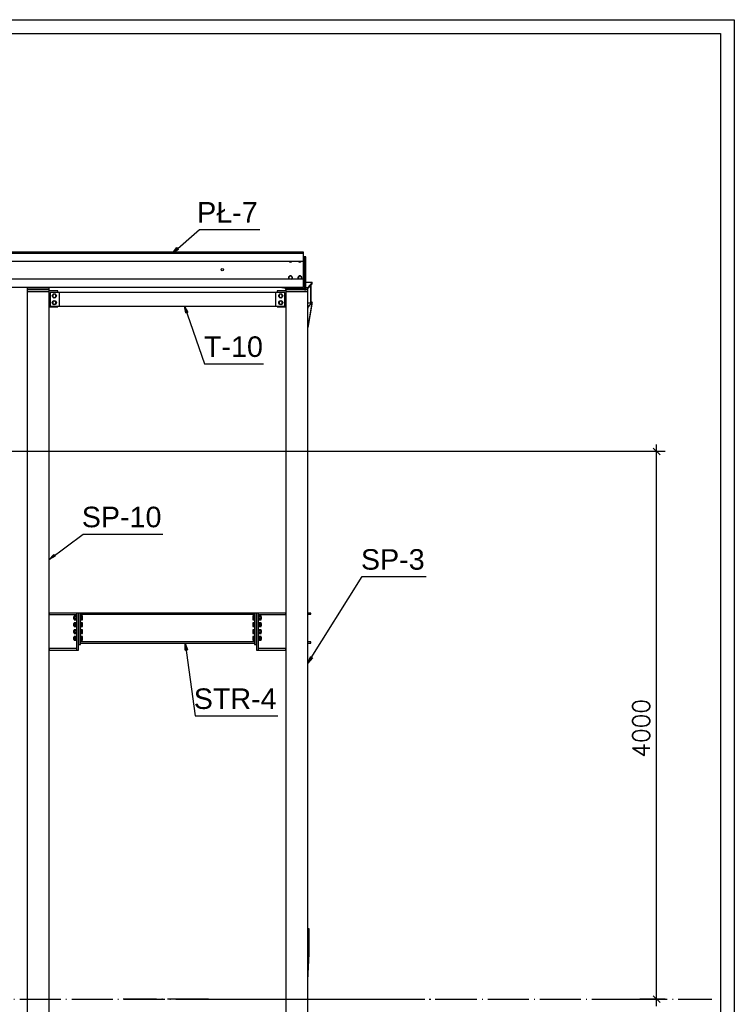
# Paper-space layout 'A0 Advance Steel' of a CAD drawing. Header units: millimetres. Extents: x -21 to 1320, y -7 to 928.
# Tile 9 of 134: x 507 to 611, y 309 to 453. Entities that reach past the tile are written whole.
import ezdxf

# ---------------------------------------------------------------- set-up
doc = ezdxf.new("R2010")
doc.units = ezdxf.units.MM
doc.linetypes.add('ACAD_ISO04W100', pattern=[30, 24, -3, 0, -3])
doc.layers.get('0').update_dxf_attribs({"linetype": 'CONTINUOUS'})
for name, color, linetype in [('AS_Belki', 145, 'CONTINUOUS'), ('AS_Blachy', 30, 'CONTINUOUS'), ('AS_DIM_ON', 7, 'CONTINUOUS'), ('AS_Siatki', 72, 'CONTINUOUS'), ('AS_Sruby', 9, 'CONTINUOUS')]:
    doc.layers.add(name, color=color, linetype=linetype)
doc.styles.add('Arial', font='arial.ttf', dxfattribs={"height": 150})
doc.styles.add('ROMANS', font='romans')

psp = doc.layouts.new('A0 Advance Steel')

# ---------------------------------------------------------------- linework, layer by layer
at = {"color": 0, "linetype": 'ByBlock', "lineweight": -2}
for p, q in [((529.16, 419.11), (529.8, 419.9)), ((530.02, 419.65), (529.16, 419.11)), ((530.02, 419.65), (529.8, 419.9)), ((531.09, 410.36), (530.92, 411.36)), ((530.92, 411.36), (531.4, 410.47)), ((531.09, 410.36), (531.4, 410.47)), ((511.12, 374.36), (511.82, 375.09)), ((512.02, 374.82), (511.12, 374.36)), ((512.02, 374.82), (511.82, 375.09)), ((530.99, 361.12), (531.02, 362.13)), ((530.99, 361.12), (531.32, 361.16)), ((531.02, 362.13), (531.32, 361.16)), ((548.92, 359.21), (549.31, 360.15)), ((549.59, 359.97), (548.92, 359.21)), ((549.59, 359.97), (549.31, 360.15))]:
    psp.add_line(p, q, dxfattribs=at)
at = {"color": 3, "ltscale": 0.25}
for points in [[(4.62, 249.6), (4.62, 453.2), (611.22, 453.2), (611.22, 249.6), (4.62, 249.6)], [(6.62, 251.6), (6.62, 451.2), (609.22, 451.2), (609.22, 251.6), (6.62, 251.6)]]:
    psp.add_lwpolyline(points, dxfattribs=at)
at = {"color": 7}
for points in [[(529.16, 419.11), (533.07, 422.56), (541.92, 422.56)], [(530.92, 411.36), (533.84, 402.94), (542.46, 402.94)], [(511.12, 374.36), (516.08, 378.06), (527.72, 378.06)], [(548.92, 359.21), (556.86, 371.86), (566.18, 371.86)], [(531.02, 362.13), (532.44, 351.52), (544.54, 351.52)]]:
    psp.add_lwpolyline(points, dxfattribs=at)
at = {"layer": 'AS_Belki', "linetype": 'Continuous', "ltscale": 0.25}
for p, q in [((548.3, 419.26), (504.82, 419.26)), ((504.82, 419.11), (548.3, 419.11)), ((548.3, 419.11), (548.3, 419.26)), ((548.3, 414.11), (548.3, 419.11)), ((504.82, 417.91), (548.3, 417.91)), ((548.3, 415.31), (504.82, 415.31)), ((549.57, 414.8), (548.63, 414.8)), ((549.57, 414.8), (548.94, 414.09)), ((548.94, 413.91), (549.57, 414.62)), ((549.57, 414.62), (549.57, 414.8)), ((504.82, 414.11), (548.3, 414.11)), ((507.92, 414.11), (507.92, 414.09)), ((507.92, 414.09), (511.12, 414.09)), ((507.92, 414.09), (507.92, 414.05)), ((507.92, 413.5), (507.92, 413.49)), ((511.12, 413.49), (507.92, 413.49)), ((507.92, 413.49), (507.92, 304.93)), ((511.12, 414.09), (511.12, 414.11)), ((511.12, 414.05), (511.12, 414.09)), ((511.12, 413.49), (511.12, 413.5)), ((511.12, 304.93), (511.12, 413.49)), ((544.26, 413.36), (512.58, 413.36)), ((512.58, 413.36), (512.58, 411.36)), ((544.26, 411.36), (544.26, 413.36)), ((545.72, 413.5), (545.72, 413.49)), ((548.92, 413.49), (545.72, 413.49)), ((545.72, 413.49), (545.72, 304.93)), ((545.75, 414.11), (545.73, 414.09)), ((545.73, 414.09), (545.82, 414.09)), ((545.73, 414.09), (545.73, 414.05)), ((548.63, 414.09), (548.94, 414.09)), ((548.92, 413.91), (548.94, 413.91)), ((548.92, 413.49), (548.92, 413.5)), ((548.92, 304.93), (548.92, 413.49)), ((548.94, 414.09), (548.94, 413.91)), ((512.58, 411.36), (544.26, 411.36)), ((549.56, 411.93), (548.92, 411.22)), ((549.56, 411.93), (549.37, 411.93)), ((549.48, 411.67), (549.55, 411.75)), ((549.55, 411.75), (549.56, 411.93)), ((545.72, 411.23), (545.71, 411.22)), ((545.71, 411.22), (545.72, 411.22)), ((545.71, 411.22), (545.71, 411.04)), ((545.71, 411.04), (545.72, 411.04)), ((548.92, 411.22), (548.92, 411.22)), ((548.92, 411.22), (548.92, 411.04)), ((515.12, 366.53), (511.12, 366.53)), ((511.12, 366.53), (511.12, 366.33)), ((511.12, 366.33), (515.12, 366.33)), ((541.12, 366.53), (515.72, 366.53)), ((515.72, 366.35), (541.12, 366.35)), ((545.72, 366.53), (541.72, 366.53)), ((541.72, 366.33), (545.72, 366.33)), ((545.7, 366.33), (545.7, 366.53)), ((549.34, 366.53), (548.92, 366.53)), ((548.92, 366.35), (549.34, 366.35)), ((549.34, 366.35), (549.34, 366.53)), ((515.12, 361.34), (511.12, 361.34)), ((511.12, 361.34), (511.12, 361.13)), ((511.12, 361.13), (515.12, 361.13)), ((541.12, 362.32), (515.72, 362.32)), ((515.72, 362.13), (541.12, 362.13)), ((545.72, 361.34), (541.72, 361.34)), ((541.72, 361.13), (545.72, 361.13)), ((545.7, 361.13), (545.7, 361.34)), ((549.34, 362.32), (548.92, 362.32)), ((548.92, 362.13), (549.34, 362.13)), ((549.34, 362.13), (549.34, 362.32)), ((548.92, 316.6), (549.09, 320.4)), ((549.03, 320.39), (548.92, 320.38)), ((549.09, 320.4), (549.03, 320.39)), ((549.09, 316.78), (549.09, 320.4)), ((548.92, 312.88), (549.09, 316.78))]:
    psp.add_line(p, q, dxfattribs=at)
at = {"layer": 'AS_Belki', "linetype": 'Continuous', "ltscale": 0.25, "extrusion": (3.6076e-11, -0.090144, 0.995929)}
psp.add_circle((536.42, 415, -37.56), 0.16, dxfattribs=at)
at = {"layer": 'AS_Blachy', "linetype": 'Continuous', "ltscale": 0.25}
for p, q in [((548.62, 418.58), (548.3, 418.58)), ((548.63, 418.54), (548.43, 418.54)), ((548.43, 418.54), (548.43, 418.49)), ((548.62, 418.54), (548.62, 418.58)), ((548.63, 418.49), (548.63, 418.54)), ((548.63, 418.49), (548.43, 418.49)), ((548.43, 418.49), (548.43, 415.4)), ((548.63, 415.4), (548.63, 418.49)), ((548.63, 415.4), (548.43, 415.4)), ((548.43, 415.4), (548.43, 413.8)), ((548.63, 413.8), (548.63, 415.4)), ((549.36, 414.38), (549.36, 411.83)), ((549.37, 411.85), (549.37, 414.4)), ((511.12, 414.05), (507.92, 414.05)), ((507.92, 414.05), (507.92, 413.8)), ((511.12, 413.8), (507.92, 413.8)), ((507.92, 413.8), (507.92, 413.5)), ((507.92, 413.5), (511.12, 413.5)), ((511.12, 413.8), (511.12, 414.05)), ((511.12, 413.5), (511.12, 413.8)), ((512.38, 413.6), (511.12, 413.6)), ((512.58, 413.36), (511.28, 413.36)), ((511.28, 413.36), (511.28, 411.36)), ((512.38, 413.36), (512.38, 413.6)), ((545.56, 413.36), (544.26, 413.36)), ((545.72, 413.6), (544.46, 413.6)), ((544.46, 413.6), (544.46, 413.36)), ((544.83, 414.11), (545.71, 413.98)), ((545.56, 411.36), (545.56, 413.36)), ((545.72, 413.8), (545.71, 414.05)), ((545.82, 414.05), (545.71, 414.05)), ((545.71, 414.05), (545.71, 413.75)), ((545.71, 413.75), (545.72, 413.5)), ((548.92, 413.8), (545.72, 413.8)), ((545.72, 413.8), (545.72, 413.5)), ((545.72, 413.5), (548.92, 413.5)), ((545.82, 414.11), (545.82, 413.96)), ((545.82, 413.96), (548.43, 413.96)), ((548.43, 413.8), (548.63, 413.8)), ((548.91, 414.05), (548.63, 414.05)), ((548.92, 413.8), (548.91, 414.05)), ((548.92, 413.99), (548.92, 413.99)), ((548.92, 408.04), (548.92, 413.99)), ((548.92, 413.5), (548.92, 413.8)), ((511.28, 411.36), (512.58, 411.36)), ((512.38, 411.28), (512.38, 411.36)), ((544.26, 411.36), (545.56, 411.36)), ((544.46, 411.36), (544.46, 411.28)), ((548.92, 411.84), (549.36, 411.83)), ((549.52, 411.67), (548.92, 408.25)), ((548.92, 408.07), (549.52, 411.49)), ((549.36, 411.83), (549.37, 411.85)), ((549.52, 411.49), (549.52, 411.67)), ((511.12, 411.28), (512.38, 411.28)), ((544.46, 411.28), (545.72, 411.28)), ((548.92, 408.07), (548.92, 408.25)), ((515.42, 366.53), (515.12, 366.53)), ((515.12, 366.53), (515.12, 361.13)), ((515.42, 361.13), (515.42, 366.53)), ((515.72, 366.53), (515.42, 366.53)), ((515.42, 366.53), (515.42, 361.93)), ((515.72, 361.93), (515.72, 366.53)), ((541.42, 366.53), (541.12, 366.53)), ((541.12, 366.53), (541.12, 361.93)), ((541.72, 366.53), (541.42, 366.53)), ((541.42, 366.53), (541.42, 361.13)), ((541.42, 361.93), (541.42, 366.53)), ((541.72, 361.13), (541.72, 366.53)), ((515.12, 361.13), (515.42, 361.13)), ((515.42, 361.93), (515.72, 361.93)), ((541.12, 361.93), (541.42, 361.93)), ((541.42, 361.13), (541.72, 361.13))]:
    psp.add_line(p, q, dxfattribs=at)
at = {"layer": 'AS_DIM_ON', "color": 8}
for p, q in [((601.12, 390.13), (300.92, 390.13)), ((599.87, 309.13), (599.87, 391.13)), ((601.12, 310.13), (597.42, 310.13))]:
    psp.add_line(p, q, dxfattribs=at)
at = {"layer": 'AS_DIM_ON', "color": 8, "linetype": 'ByBlock', "lineweight": -2}
for p, q in [((600.37, 389.63), (599.37, 390.63)), ((599.37, 310.63), (600.37, 309.63))]:
    psp.add_line(p, q, dxfattribs=at)
at = {"layer": 'AS_Siatki', "color": 20, "linetype": 'ACAD_ISO04W100', "ltscale": 0.25}
for p, q in [((20.42, 310.13), (595.42, 310.13)), ((509.52, 310.13), (509.52, 310.13)), ((534.42, 310.13), (521.92, 310.13)), ((534.42, 310.13), (559.91, 310.13)), ((534.42, 310.13), (534.42, 310.13)), ((559.91, 310.13), (559.91, 310.13)), ((559.91, 310.13), (572.41, 310.13)), ((595.42, 310.13), (595.42, 310.13)), ((595.42, 310.13), (607.92, 310.13))]:
    psp.add_line(p, q, dxfattribs=at)
at = {"layer": 'AS_Sruby', "linetype": 'Continuous', "ltscale": 0.25}
for p, q in [((546.2, 417.91), (546.38, 417.81)), ((546.38, 417.81), (546.56, 417.91)), ((547.58, 417.91), (547.76, 417.81)), ((547.76, 417.81), (547.94, 417.91)), ((546.38, 415.75), (546.15, 415.62)), ((546.61, 415.62), (546.38, 415.75)), ((547.76, 415.75), (547.53, 415.62)), ((547.99, 415.62), (547.76, 415.75)), ((546.15, 415.62), (546.15, 415.35)), ((546.15, 415.35), (546.21, 415.31)), ((546.55, 415.31), (546.61, 415.35)), ((546.61, 415.35), (546.61, 415.62)), ((547.53, 415.62), (547.53, 415.35)), ((547.53, 415.35), (547.59, 415.31)), ((547.93, 415.31), (547.99, 415.35)), ((547.99, 415.35), (547.99, 415.62)), ((511.88, 413.13), (511.65, 412.99)), ((511.65, 412.99), (511.65, 412.73)), ((512.11, 412.99), (511.88, 413.13)), ((512.11, 412.73), (512.11, 412.99)), ((544.96, 413.13), (544.73, 412.99)), ((544.73, 412.99), (544.73, 412.73)), ((545.19, 412.99), (544.96, 413.13)), ((545.19, 412.73), (545.19, 412.99)), ((511.65, 412.73), (511.88, 412.59)), ((511.88, 412.13), (511.65, 411.99)), ((511.65, 411.99), (511.65, 411.73)), ((511.65, 411.73), (511.88, 411.59)), ((511.88, 412.59), (512.11, 412.73)), ((512.11, 411.99), (511.88, 412.13)), ((511.88, 411.59), (512.11, 411.73)), ((512.11, 411.73), (512.11, 411.99)), ((544.73, 412.73), (544.96, 412.59)), ((544.96, 412.13), (544.73, 411.99)), ((544.73, 411.99), (544.73, 411.73)), ((544.73, 411.73), (544.96, 411.59)), ((544.96, 412.59), (545.19, 412.73)), ((545.19, 411.99), (544.96, 412.13)), ((544.96, 411.59), (545.19, 411.73)), ((545.19, 411.73), (545.19, 411.99)), ((514.77, 365.99), (514.68, 365.99)), ((514.68, 365.99), (514.68, 365.98)), ((514.68, 365.98), (514.68, 365.94)), ((514.68, 365.94), (514.68, 365.89)), ((514.68, 365.89), (514.68, 365.83)), ((514.68, 365.83), (514.68, 365.77)), ((514.68, 365.77), (514.68, 365.72)), ((514.68, 365.72), (514.68, 365.68)), ((514.68, 365.68), (514.68, 365.67)), ((514.68, 365.67), (514.77, 365.67)), ((515.06, 366.1), (514.77, 366.1)), ((514.77, 366.1), (514.77, 365.97)), ((514.77, 365.97), (515.06, 365.97)), ((514.77, 365.97), (514.77, 365.7)), ((515.06, 365.7), (514.77, 365.7)), ((514.77, 365.7), (514.77, 365.56)), ((514.77, 365.56), (515.06, 365.56)), ((515.12, 366.13), (515.06, 366.13)), ((515.06, 366.13), (515.06, 366.11)), ((515.06, 366.13), (515.06, 366.13)), ((515.06, 366.11), (515.06, 366.08)), ((515.06, 366.08), (515.06, 366.04)), ((515.06, 366.04), (515.06, 366)), ((515.06, 366), (515.06, 365.95)), ((515.06, 365.95), (515.06, 365.89)), ((515.06, 365.89), (515.06, 365.83)), ((515.06, 365.83), (515.06, 365.77)), ((515.06, 365.77), (515.06, 365.72)), ((515.06, 365.72), (515.06, 365.66)), ((515.06, 365.66), (515.06, 365.62)), ((515.06, 365.62), (515.06, 365.58)), ((515.06, 365.58), (515.06, 365.55)), ((515.06, 365.55), (515.06, 365.54)), ((515.06, 365.54), (515.06, 365.53)), ((515.06, 365.53), (515.12, 365.53)), ((515.42, 365.99), (515.42, 365.99)), ((515.42, 365.67), (515.42, 365.67)), ((515.78, 366.13), (515.72, 366.13)), ((515.72, 365.53), (515.78, 365.53)), ((515.78, 366.11), (515.78, 366.13)), ((515.78, 366.13), (515.78, 366.13)), ((515.78, 366.08), (515.78, 366.11)), ((515.98, 366.1), (515.78, 366.1)), ((515.78, 366.04), (515.78, 366.08)), ((515.78, 366), (515.78, 366.04)), ((515.78, 365.95), (515.78, 366)), ((515.78, 365.97), (515.98, 365.97)), ((515.78, 365.89), (515.78, 365.95)), ((515.78, 365.83), (515.78, 365.89)), ((515.78, 365.77), (515.78, 365.83)), ((515.78, 365.72), (515.78, 365.77)), ((515.78, 365.66), (515.78, 365.72)), ((515.98, 365.7), (515.78, 365.7)), ((515.78, 365.62), (515.78, 365.66)), ((515.78, 365.58), (515.78, 365.62)), ((515.78, 365.55), (515.78, 365.58)), ((515.78, 365.56), (515.98, 365.56)), ((515.78, 365.54), (515.78, 365.55)), ((515.78, 365.53), (515.78, 365.54)), ((515.98, 365.97), (515.98, 366.1)), ((515.98, 365.7), (515.98, 365.97)), ((515.98, 365.56), (515.98, 365.7)), ((541.06, 366.1), (540.86, 366.1)), ((540.86, 366.1), (540.86, 365.97)), ((540.86, 365.97), (541.06, 365.97)), ((540.86, 365.97), (540.86, 365.7)), ((541.06, 365.7), (540.86, 365.7)), ((540.86, 365.7), (540.86, 365.56)), ((540.86, 365.56), (541.06, 365.56)), ((541.12, 366.13), (541.06, 366.13)), ((541.06, 366.13), (541.06, 366.11)), ((541.06, 366.13), (541.06, 366.13)), ((541.06, 366.11), (541.06, 366.08)), ((541.06, 366.08), (541.06, 366.04)), ((541.06, 366.04), (541.06, 366)), ((541.06, 366), (541.06, 365.95)), ((541.06, 365.95), (541.06, 365.89)), ((541.06, 365.89), (541.06, 365.83)), ((541.06, 365.83), (541.06, 365.77)), ((541.06, 365.77), (541.06, 365.72)), ((541.06, 365.72), (541.06, 365.66)), ((541.06, 365.66), (541.06, 365.62)), ((541.06, 365.62), (541.06, 365.58)), ((541.06, 365.58), (541.06, 365.55)), ((541.06, 365.55), (541.06, 365.54)), ((541.06, 365.54), (541.06, 365.53)), ((541.06, 365.53), (541.12, 365.53)), ((541.42, 365.99), (541.42, 365.99)), ((541.42, 365.67), (541.42, 365.67)), ((541.78, 366.13), (541.72, 366.13)), ((541.72, 365.53), (541.78, 365.53)), ((541.78, 366.11), (541.78, 366.13)), ((541.78, 366.13), (541.78, 366.13)), ((541.78, 366.08), (541.78, 366.11)), ((542.08, 366.1), (541.78, 366.1)), ((541.78, 366.04), (541.78, 366.08)), ((541.78, 366), (541.78, 366.04)), ((541.78, 365.95), (541.78, 366)), ((541.78, 365.97), (542.08, 365.97)), ((541.78, 365.89), (541.78, 365.95)), ((541.78, 365.83), (541.78, 365.89)), ((541.78, 365.77), (541.78, 365.83)), ((541.78, 365.72), (541.78, 365.77)), ((541.78, 365.66), (541.78, 365.72)), ((542.08, 365.7), (541.78, 365.7)), ((541.78, 365.62), (541.78, 365.66)), ((541.78, 365.58), (541.78, 365.62)), ((541.78, 365.55), (541.78, 365.58)), ((541.78, 365.56), (542.08, 365.56)), ((541.78, 365.54), (541.78, 365.55)), ((541.78, 365.53), (541.78, 365.54)), ((542.08, 365.97), (542.08, 366.1)), ((542.16, 365.99), (542.08, 365.99)), ((542.08, 365.7), (542.08, 365.97)), ((542.08, 365.56), (542.08, 365.7)), ((542.08, 365.67), (542.16, 365.67)), ((542.16, 365.98), (542.16, 365.99)), ((542.16, 365.94), (542.16, 365.98)), ((542.16, 365.89), (542.16, 365.94)), ((542.16, 365.83), (542.16, 365.89)), ((542.16, 365.77), (542.16, 365.83)), ((542.16, 365.72), (542.16, 365.77)), ((542.16, 365.68), (542.16, 365.72)), ((542.16, 365.67), (542.16, 365.68)), ((514.77, 364.99), (514.68, 364.99)), ((514.68, 364.99), (514.68, 364.98)), ((514.68, 364.98), (514.68, 364.94)), ((514.68, 364.94), (514.68, 364.89)), ((514.68, 364.89), (514.68, 364.83)), ((514.68, 364.83), (514.68, 364.77)), ((514.68, 364.77), (514.68, 364.72)), ((514.68, 364.72), (514.68, 364.68)), ((514.68, 364.68), (514.68, 364.67)), ((514.68, 364.67), (514.77, 364.67)), ((514.77, 363.99), (514.68, 363.99)), ((514.68, 363.99), (514.68, 363.98)), ((514.68, 363.98), (514.68, 363.94)), ((514.68, 363.94), (514.68, 363.89)), ((514.68, 363.89), (514.68, 363.83)), ((515.06, 365.1), (514.77, 365.1)), ((514.77, 365.1), (514.77, 364.97)), ((514.77, 364.97), (515.06, 364.97)), ((514.77, 364.97), (514.77, 364.7)), ((515.06, 364.7), (514.77, 364.7)), ((514.77, 364.7), (514.77, 364.56)), ((514.77, 364.56), (515.06, 364.56)), ((515.06, 364.1), (514.77, 364.1)), ((514.77, 364.1), (514.77, 363.97)), ((514.77, 363.97), (515.06, 363.97)), ((514.77, 363.97), (514.77, 363.7)), ((515.12, 365.13), (515.06, 365.13)), ((515.06, 365.13), (515.06, 365.11)), ((515.06, 365.13), (515.06, 365.13)), ((515.06, 365.11), (515.06, 365.08)), ((515.06, 365.08), (515.06, 365.04)), ((515.06, 365.04), (515.06, 365)), ((515.06, 365), (515.06, 364.95)), ((515.06, 364.95), (515.06, 364.89)), ((515.06, 364.89), (515.06, 364.83)), ((515.06, 364.83), (515.06, 364.77)), ((515.06, 364.77), (515.06, 364.72)), ((515.06, 364.72), (515.06, 364.66)), ((515.06, 364.66), (515.06, 364.62)), ((515.06, 364.62), (515.06, 364.58)), ((515.06, 364.58), (515.06, 364.55)), ((515.06, 364.55), (515.06, 364.54)), ((515.06, 364.54), (515.06, 364.53)), ((515.06, 364.53), (515.12, 364.53)), ((515.12, 364.13), (515.06, 364.13)), ((515.06, 364.13), (515.06, 364.11)), ((515.06, 364.13), (515.06, 364.13)), ((515.06, 364.11), (515.06, 364.08)), ((515.06, 364.08), (515.06, 364.04)), ((515.06, 364.04), (515.06, 364)), ((515.06, 364), (515.06, 363.95)), ((515.06, 363.95), (515.06, 363.89)), ((515.06, 363.89), (515.06, 363.83)), ((515.42, 364.99), (515.42, 364.99)), ((515.42, 364.67), (515.42, 364.67)), ((515.42, 363.99), (515.42, 363.99)), ((515.78, 365.13), (515.72, 365.13)), ((515.72, 364.53), (515.78, 364.53)), ((515.78, 364.13), (515.72, 364.13)), ((515.78, 365.11), (515.78, 365.13)), ((515.78, 365.13), (515.78, 365.13)), ((515.78, 365.08), (515.78, 365.11)), ((515.98, 365.1), (515.78, 365.1)), ((515.78, 365.04), (515.78, 365.08)), ((515.78, 365), (515.78, 365.04)), ((515.78, 364.95), (515.78, 365)), ((515.78, 364.97), (515.98, 364.97)), ((515.78, 364.89), (515.78, 364.95)), ((515.78, 364.83), (515.78, 364.89)), ((515.78, 364.77), (515.78, 364.83)), ((515.78, 364.72), (515.78, 364.77)), ((515.78, 364.66), (515.78, 364.72)), ((515.98, 364.7), (515.78, 364.7)), ((515.78, 364.62), (515.78, 364.66)), ((515.78, 364.58), (515.78, 364.62)), ((515.78, 364.55), (515.78, 364.58)), ((515.78, 364.56), (515.98, 364.56)), ((515.78, 364.54), (515.78, 364.55)), ((515.78, 364.53), (515.78, 364.54)), ((515.78, 364.11), (515.78, 364.13)), ((515.78, 364.13), (515.78, 364.13)), ((515.78, 364.08), (515.78, 364.11)), ((515.98, 364.1), (515.78, 364.1)), ((515.78, 364.04), (515.78, 364.08)), ((515.78, 364), (515.78, 364.04)), ((515.78, 363.95), (515.78, 364)), ((515.78, 363.97), (515.98, 363.97)), ((515.78, 363.89), (515.78, 363.95)), ((515.78, 363.83), (515.78, 363.89)), ((515.98, 364.97), (515.98, 365.1)), ((515.98, 364.7), (515.98, 364.97)), ((515.98, 364.56), (515.98, 364.7)), ((515.98, 363.97), (515.98, 364.1)), ((515.98, 363.7), (515.98, 363.97)), ((541.06, 365.1), (540.86, 365.1)), ((540.86, 365.1), (540.86, 364.97)), ((540.86, 364.97), (541.06, 364.97)), ((540.86, 364.97), (540.86, 364.7)), ((541.06, 364.7), (540.86, 364.7)), ((540.86, 364.7), (540.86, 364.56)), ((540.86, 364.56), (541.06, 364.56)), ((541.06, 364.1), (540.86, 364.1)), ((540.86, 364.1), (540.86, 363.97)), ((540.86, 363.97), (541.06, 363.97)), ((540.86, 363.97), (540.86, 363.7)), ((541.12, 365.13), (541.06, 365.13)), ((541.06, 365.13), (541.06, 365.11)), ((541.06, 365.13), (541.06, 365.13)), ((541.06, 365.11), (541.06, 365.08)), ((541.06, 365.08), (541.06, 365.04)), ((541.06, 365.04), (541.06, 365)), ((541.06, 365), (541.06, 364.95)), ((541.06, 364.95), (541.06, 364.89)), ((541.06, 364.89), (541.06, 364.83)), ((541.06, 364.83), (541.06, 364.77)), ((541.06, 364.77), (541.06, 364.72)), ((541.06, 364.72), (541.06, 364.66)), ((541.06, 364.66), (541.06, 364.62)), ((541.06, 364.62), (541.06, 364.58)), ((541.06, 364.58), (541.06, 364.55)), ((541.06, 364.55), (541.06, 364.54)), ((541.06, 364.54), (541.06, 364.53)), ((541.06, 364.53), (541.12, 364.53)), ((541.12, 364.13), (541.06, 364.13)), ((541.06, 364.13), (541.06, 364.11)), ((541.06, 364.13), (541.06, 364.13)), ((541.06, 364.11), (541.06, 364.08)), ((541.06, 364.08), (541.06, 364.04)), ((541.06, 364.04), (541.06, 364)), ((541.06, 364), (541.06, 363.95)), ((541.06, 363.95), (541.06, 363.89)), ((541.06, 363.89), (541.06, 363.83)), ((541.42, 364.99), (541.42, 364.99)), ((541.42, 364.67), (541.42, 364.67)), ((541.42, 363.99), (541.42, 363.99)), ((541.78, 365.13), (541.72, 365.13)), ((541.72, 364.53), (541.78, 364.53)), ((541.78, 364.13), (541.72, 364.13)), ((541.78, 365.11), (541.78, 365.13)), ((541.78, 365.13), (541.78, 365.13)), ((541.78, 365.08), (541.78, 365.11)), ((542.08, 365.1), (541.78, 365.1)), ((541.78, 365.04), (541.78, 365.08)), ((541.78, 365), (541.78, 365.04)), ((541.78, 364.95), (541.78, 365)), ((541.78, 364.97), (542.08, 364.97)), ((541.78, 364.89), (541.78, 364.95)), ((541.78, 364.83), (541.78, 364.89)), ((541.78, 364.77), (541.78, 364.83)), ((541.78, 364.72), (541.78, 364.77)), ((541.78, 364.66), (541.78, 364.72)), ((542.08, 364.7), (541.78, 364.7)), ((541.78, 364.62), (541.78, 364.66)), ((541.78, 364.58), (541.78, 364.62)), ((541.78, 364.55), (541.78, 364.58)), ((541.78, 364.56), (542.08, 364.56)), ((541.78, 364.54), (541.78, 364.55)), ((541.78, 364.53), (541.78, 364.54)), ((541.78, 364.11), (541.78, 364.13)), ((541.78, 364.13), (541.78, 364.13)), ((541.78, 364.08), (541.78, 364.11)), ((542.08, 364.1), (541.78, 364.1)), ((541.78, 364.04), (541.78, 364.08)), ((541.78, 364), (541.78, 364.04)), ((541.78, 363.95), (541.78, 364)), ((541.78, 363.97), (542.08, 363.97)), ((541.78, 363.89), (541.78, 363.95)), ((541.78, 363.83), (541.78, 363.89)), ((542.08, 364.97), (542.08, 365.1)), ((542.16, 364.99), (542.08, 364.99)), ((542.08, 364.7), (542.08, 364.97)), ((542.08, 364.56), (542.08, 364.7)), ((542.08, 364.67), (542.16, 364.67)), ((542.08, 363.97), (542.08, 364.1)), ((542.16, 363.99), (542.08, 363.99)), ((542.08, 363.7), (542.08, 363.97)), ((542.16, 364.98), (542.16, 364.99)), ((542.16, 364.94), (542.16, 364.98)), ((542.16, 364.89), (542.16, 364.94)), ((542.16, 364.83), (542.16, 364.89)), ((542.16, 364.77), (542.16, 364.83)), ((542.16, 364.72), (542.16, 364.77)), ((542.16, 364.68), (542.16, 364.72)), ((542.16, 364.67), (542.16, 364.68)), ((542.16, 363.98), (542.16, 363.99)), ((542.16, 363.94), (542.16, 363.98)), ((542.16, 363.89), (542.16, 363.94)), ((542.16, 363.83), (542.16, 363.89)), ((514.68, 363.83), (514.68, 363.77)), ((514.68, 363.77), (514.68, 363.72)), ((514.68, 363.72), (514.68, 363.68)), ((514.68, 363.68), (514.68, 363.67)), ((514.68, 363.67), (514.77, 363.67)), ((514.77, 362.99), (514.68, 362.99)), ((514.68, 362.99), (514.68, 362.98)), ((514.68, 362.98), (514.68, 362.94)), ((514.68, 362.94), (514.68, 362.89)), ((514.68, 362.89), (514.68, 362.83)), ((514.68, 362.83), (514.68, 362.77)), ((514.68, 362.77), (514.68, 362.72)), ((514.68, 362.72), (514.68, 362.68)), ((514.68, 362.68), (514.68, 362.67)), ((514.68, 362.67), (514.77, 362.67)), ((515.06, 363.7), (514.77, 363.7)), ((514.77, 363.7), (514.77, 363.56)), ((514.77, 363.56), (515.06, 363.56)), ((515.06, 363.1), (514.77, 363.1)), ((514.77, 363.1), (514.77, 362.97)), ((514.77, 362.97), (515.06, 362.97)), ((514.77, 362.97), (514.77, 362.7)), ((515.06, 362.7), (514.77, 362.7)), ((514.77, 362.7), (514.77, 362.56)), ((514.77, 362.56), (515.06, 362.56)), ((515.06, 363.83), (515.06, 363.77)), ((515.06, 363.77), (515.06, 363.72)), ((515.06, 363.72), (515.06, 363.66)), ((515.06, 363.66), (515.06, 363.62)), ((515.06, 363.62), (515.06, 363.58)), ((515.06, 363.58), (515.06, 363.55)), ((515.06, 363.55), (515.06, 363.54)), ((515.06, 363.54), (515.06, 363.53)), ((515.06, 363.53), (515.12, 363.53)), ((515.12, 363.13), (515.06, 363.13)), ((515.06, 363.13), (515.06, 363.11)), ((515.06, 363.13), (515.06, 363.13)), ((515.06, 363.11), (515.06, 363.08)), ((515.06, 363.08), (515.06, 363.04)), ((515.06, 363.04), (515.06, 363)), ((515.06, 363), (515.06, 362.95)), ((515.06, 362.95), (515.06, 362.89)), ((515.06, 362.89), (515.06, 362.83)), ((515.06, 362.83), (515.06, 362.77)), ((515.06, 362.77), (515.06, 362.72)), ((515.06, 362.72), (515.06, 362.66)), ((515.06, 362.66), (515.06, 362.62)), ((515.06, 362.62), (515.06, 362.58)), ((515.06, 362.58), (515.06, 362.55)), ((515.06, 362.55), (515.06, 362.54)), ((515.06, 362.54), (515.06, 362.53)), ((515.06, 362.53), (515.12, 362.53)), ((515.42, 363.67), (515.42, 363.67)), ((515.42, 362.99), (515.42, 362.99)), ((515.42, 362.67), (515.42, 362.67)), ((515.72, 363.53), (515.78, 363.53)), ((515.78, 363.13), (515.72, 363.13)), ((515.72, 362.53), (515.78, 362.53)), ((515.78, 363.77), (515.78, 363.83)), ((515.78, 363.72), (515.78, 363.77)), ((515.78, 363.66), (515.78, 363.72)), ((515.98, 363.7), (515.78, 363.7)), ((515.78, 363.62), (515.78, 363.66)), ((515.78, 363.58), (515.78, 363.62)), ((515.78, 363.55), (515.78, 363.58)), ((515.78, 363.56), (515.98, 363.56)), ((515.78, 363.54), (515.78, 363.55)), ((515.78, 363.53), (515.78, 363.54)), ((515.78, 363.11), (515.78, 363.13)), ((515.78, 363.13), (515.78, 363.13)), ((515.78, 363.08), (515.78, 363.11)), ((515.98, 363.1), (515.78, 363.1)), ((515.78, 363.04), (515.78, 363.08)), ((515.78, 363), (515.78, 363.04)), ((515.78, 362.95), (515.78, 363)), ((515.78, 362.97), (515.98, 362.97)), ((515.78, 362.89), (515.78, 362.95)), ((515.78, 362.83), (515.78, 362.89)), ((515.78, 362.77), (515.78, 362.83)), ((515.78, 362.72), (515.78, 362.77)), ((515.78, 362.66), (515.78, 362.72)), ((515.98, 362.7), (515.78, 362.7)), ((515.78, 362.62), (515.78, 362.66)), ((515.78, 362.58), (515.78, 362.62)), ((515.78, 362.55), (515.78, 362.58)), ((515.78, 362.56), (515.98, 362.56)), ((515.78, 362.54), (515.78, 362.55)), ((515.78, 362.53), (515.78, 362.54)), ((515.98, 363.56), (515.98, 363.7)), ((515.98, 362.97), (515.98, 363.1)), ((515.98, 362.7), (515.98, 362.97)), ((515.98, 362.56), (515.98, 362.7)), ((541.06, 363.7), (540.86, 363.7)), ((540.86, 363.7), (540.86, 363.56)), ((540.86, 363.56), (541.06, 363.56)), ((541.06, 363.1), (540.86, 363.1)), ((540.86, 363.1), (540.86, 362.97)), ((540.86, 362.97), (541.06, 362.97)), ((540.86, 362.97), (540.86, 362.7)), ((541.06, 362.7), (540.86, 362.7)), ((540.86, 362.7), (540.86, 362.56)), ((540.86, 362.56), (541.06, 362.56)), ((541.06, 363.83), (541.06, 363.77)), ((541.06, 363.77), (541.06, 363.72)), ((541.06, 363.72), (541.06, 363.66)), ((541.06, 363.66), (541.06, 363.62)), ((541.06, 363.62), (541.06, 363.58)), ((541.06, 363.58), (541.06, 363.55)), ((541.06, 363.55), (541.06, 363.54)), ((541.06, 363.54), (541.06, 363.53)), ((541.06, 363.53), (541.12, 363.53)), ((541.12, 363.13), (541.06, 363.13)), ((541.06, 363.13), (541.06, 363.11)), ((541.06, 363.13), (541.06, 363.13)), ((541.06, 363.11), (541.06, 363.08)), ((541.06, 363.08), (541.06, 363.04)), ((541.06, 363.04), (541.06, 363)), ((541.06, 363), (541.06, 362.95)), ((541.06, 362.95), (541.06, 362.89)), ((541.06, 362.89), (541.06, 362.83)), ((541.06, 362.83), (541.06, 362.77)), ((541.06, 362.77), (541.06, 362.72)), ((541.06, 362.72), (541.06, 362.66)), ((541.06, 362.66), (541.06, 362.62)), ((541.06, 362.62), (541.06, 362.58)), ((541.06, 362.58), (541.06, 362.55)), ((541.06, 362.55), (541.06, 362.54)), ((541.06, 362.54), (541.06, 362.53)), ((541.06, 362.53), (541.12, 362.53)), ((541.42, 363.67), (541.42, 363.67)), ((541.42, 362.99), (541.42, 362.99)), ((541.42, 362.67), (541.42, 362.67)), ((541.72, 363.53), (541.78, 363.53)), ((541.78, 363.13), (541.72, 363.13)), ((541.72, 362.53), (541.78, 362.53)), ((541.78, 363.77), (541.78, 363.83)), ((541.78, 363.72), (541.78, 363.77)), ((541.78, 363.66), (541.78, 363.72)), ((542.08, 363.7), (541.78, 363.7)), ((541.78, 363.62), (541.78, 363.66)), ((541.78, 363.58), (541.78, 363.62)), ((541.78, 363.55), (541.78, 363.58)), ((541.78, 363.56), (542.08, 363.56)), ((541.78, 363.54), (541.78, 363.55)), ((541.78, 363.53), (541.78, 363.54)), ((541.78, 363.11), (541.78, 363.13)), ((541.78, 363.13), (541.78, 363.13)), ((541.78, 363.08), (541.78, 363.11)), ((542.08, 363.1), (541.78, 363.1)), ((541.78, 363.04), (541.78, 363.08)), ((541.78, 363), (541.78, 363.04)), ((541.78, 362.95), (541.78, 363)), ((541.78, 362.97), (542.08, 362.97)), ((541.78, 362.89), (541.78, 362.95)), ((541.78, 362.83), (541.78, 362.89)), ((541.78, 362.77), (541.78, 362.83)), ((541.78, 362.72), (541.78, 362.77)), ((541.78, 362.66), (541.78, 362.72)), ((542.08, 362.7), (541.78, 362.7)), ((541.78, 362.62), (541.78, 362.66)), ((541.78, 362.58), (541.78, 362.62)), ((541.78, 362.55), (541.78, 362.58)), ((541.78, 362.56), (542.08, 362.56)), ((541.78, 362.54), (541.78, 362.55)), ((541.78, 362.53), (541.78, 362.54)), ((542.08, 363.56), (542.08, 363.7)), ((542.08, 363.67), (542.16, 363.67)), ((542.08, 362.97), (542.08, 363.1)), ((542.16, 362.99), (542.08, 362.99)), ((542.08, 362.7), (542.08, 362.97)), ((542.08, 362.56), (542.08, 362.7)), ((542.08, 362.67), (542.16, 362.67)), ((542.16, 363.77), (542.16, 363.83)), ((542.16, 363.72), (542.16, 363.77)), ((542.16, 363.68), (542.16, 363.72)), ((542.16, 363.67), (542.16, 363.68)), ((542.16, 362.98), (542.16, 362.99)), ((542.16, 362.94), (542.16, 362.98)), ((542.16, 362.89), (542.16, 362.94)), ((542.16, 362.83), (542.16, 362.89)), ((542.16, 362.77), (542.16, 362.83)), ((542.16, 362.72), (542.16, 362.77)), ((542.16, 362.68), (542.16, 362.72)), ((542.16, 362.67), (542.16, 362.68))]:
    psp.add_line(p, q, dxfattribs=at)
for centre in [(511.88, 412.86), (544.96, 412.86), (511.88, 411.86), (544.96, 411.86)]:
    psp.add_circle(centre, 0.3, dxfattribs=at)
for centre, start, end in [((546.38, 418.08), 213.038, 326.962), ((547.76, 418.08), 213.038, 326.962), ((546.38, 415.48), 325.7431, 214.2568), ((547.76, 415.48), 325.7432, 214.2569)]:
    psp.add_arc(centre, 0.3, start, end, dxfattribs=at)

# ---------------------------------------------------------------- texts
at = {"color": 7, "style": 'Arial'}
for s, p in [('PŁ-7', (532.74, 423.56)), ('T-10', (533.74, 403.94)), ('SP-10', (515.89, 379.06)), ('SP-3', (556.67, 372.86)), ('STR-4', (532.25, 352.52))]:
    psp.add_text(s, height=3, dxfattribs=at).set_placement(p)
at = {"layer": 'AS_DIM_ON', "color": 9, "style": 'ROMANS'}
psp.add_text('4000', height=2.5, rotation=90, dxfattribs=at).set_placement((598.87, 345.4))

doc.saveas('drawing.dxf')
